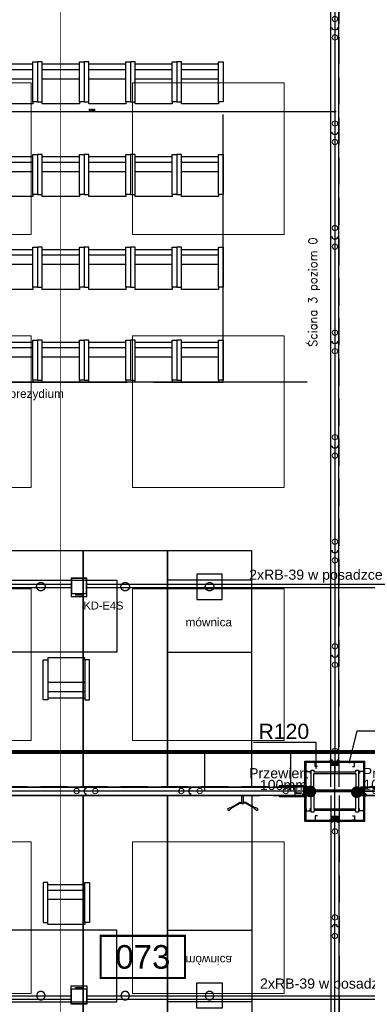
# Model space of a CAD drawing. Header units: centimetres. Extents: x -228435 to 111511, y -89367 to 428125.
# Tile 58 of 219: x -38278 to -34156, y 38472 to 50149. Entities that reach past the tile are written whole.
import ezdxf
from ezdxf.enums import TextEntityAlignment as Align
from ezdxf.xclip import XClip

# ---------------------------------------------------------------- set-up
doc = ezdxf.new("R2010")
doc.units = ezdxf.units.CM
doc.header["$LTSCALE"] = 50
doc.header["$XCLIPFRAME"] = 0
doc.header["$PDMODE"] = 35
doc.header["$PDSIZE"] = 0.1
for name, pattern in [('0_II 10 sal$0$HIDDEN', [9.525, 6.35, -3.175]), ('0_II 10 sal$0$HIDDENX2', [19.05, 12.7, -6.35]), ('DASHDOT', [25.4, 12.7, -6.35, 0, -6.35]), ('DASHDOT2', [12.7, 6.35, -3.175, 0, -3.175]), ('DIN_STRICHPUNKT', [10.7, 5, -2.5, 0.7, -2.5]), ('HIDDEN2', [4.7625, 3.175, -1.5875]), ('HIDDENX2', [19.05, 12.7, -6.35]), ('Kondygnacja +0$0$DASHDOT2', [12.7, 6.35, -3.175, 0, -3.175])]:
    doc.linetypes.add(name, pattern=pattern)
doc.layers.get('0').update_dxf_attribs({"color": 8})
doc.layers.get('DEFPOINTS').update_dxf_attribs({"color": 8})
for name, color, linetype in [('0_II 10 sal$0$ARCH_INFO_AREA_ETYKIETY_200', 8, 'Continuous'), ('0_II 10 sal$0$ARCH_SIEDZENIA', 8, 'Continuous'), ('0_II 10 sal$0$ARCH_WYPOSAŻENIE_INNE', 8, 'Continuous'), ('0_II 10 sal$0$ARCH_ŚCIANY_PRZESUWNE', 8, 'Continuous'), ('3', 8, 'Continuous'), ('ACHSEN', 8, 'DIN_STRICHPUNKT'), ('ARCH_GK', 8, 'Continuous'), ('ARCH_INFO_KŁADY ŚCIAN', 8, 'HIDDEN2'), ('ARCH_INFO_ODPORNOŚĆ OGNIOWA', 8, 'Continuous'), ('ARCH_INFO_OPISY', 8, 'Continuous'), ('ARCH_INFO_OSIE_IST', 8, 'DASHDOT2'), ('ARCH_SZYNY', 8, 'Continuous'), ('HUFCOR', 8, 'Continuous'), ('Hufcor szyny', 8, 'Kondygnacja +0$0$DASHDOT2'), ('Kondygnacja +0$0$ARCH_GK', 8, 'Continuous'), ('Kondygnacja +0$0$ARCH_INFO_ODPORNOŚĆ OGNIOWA', 8, 'Continuous'), ('Kondygnacja +0$0$ARCH_PROFILE', 8, 'Continuous'), ('Kondygnacja +0$0$ARCH_STAL_IST', 8, 'Continuous'), ('Kondygnacja +0$0$ARCH_ŚCIANY_PRZESUWNE', 8, 'Continuous'), ('KÖRPERKANTE', 8, 'Continuous'), ('Osie rzutów$0$ARCH_INFO_OSIE_OPISY_IST', 8, 'Continuous'), ('PANELE', 8, 'Continuous'), ('RYSUNKOWE_XREF', 8, 'Continuous'), ('SCHRAFFUR', 8, 'Continuous'), ('tabela', 8, 'Continuous'), ('VOLL', 8, 'Continuous')]:
    doc.layers.add(name, color=color, linetype=linetype)
for name, color, linetype, lineweight in [('2', 8, 'Continuous', 0), ('_SP KORYTA', 8, 'Continuous', 25), ('ARCH_LINIE PRZEKROJOWE', 8, 'Continuous', 25), ('ARCH_SUFITY_PODWIESZANE', 8, 'HIDDENX2', 9), ('SYSTEMY AV', 8, 'Continuous', 13), ('Wymiary', 8, 'Continuous', 15)]:
    doc.layers.add(name, color=color, linetype=linetype, lineweight=lineweight)
doc.layers.get('HUFCOR').off()
doc.styles.add('0_II 10 sal$0$Arial', font='ARIAL.TTF')
doc.styles.add('Arial', font='ARIAL.TTF')
doc.styles.add('Kondygnacja +0$0$Arial', font='ARIAL.TTF')
doc.styles.add('Kondygnacja +0$0$Standard', font='txt')
doc.styles.add('Romans', font='Romans.shx')
doc.linetypes.add('SZYNA_LINE', pattern='A,12.7,-7.75,["SZYNA",Standard,S=2.54,R=0,X=-5.95,Y=-1.27],-7.75', length=28.2)
doc.dimstyles.new('ISO-25', dxfattribs={"dimtxt": 2.5, "dimasz": 2.5, "dimexe": 1.25, "dimexo": 0.625, "dimtad": 1, "dimtxsty": 'Standard', "dimcen": 2.5, "dimadec": 0, "dimazin": 0, "dimtfac": 1, "dimtmove": 0, "dimatfit": 3, "dimfxl": 0, "dimarcsym": 0})
doc.dimstyles.new('Kondygnacja +0$0$ISO-25', dxfattribs={"dimtxt": 2.5, "dimasz": 2.5, "dimexe": 1.25, "dimexo": 0.625, "dimtad": 1, "dimtxsty": 'Kondygnacja +0$0$Standard', "dimcen": 2.5, "dimadec": 0, "dimazin": 0, "dimtfac": 1, "dimtmove": 0, "dimatfit": 3, "dimfxl": 0, "dimarcsym": 0})
doc.dimstyles.new('Wymiary 1-200', dxfattribs={"dimtxt": 22, "dimasz": 20, "dimexe": 10, "dimexo": 0, "dimgap": 8, "dimtad": 1, "dimrnd": 0.5, "dimzin": 12, "dimdsep": 46, "dimtxsty": 'Romans', "dimblk": 'OBLIQUE', "dimcen": 0.5, "dimdle": 15, "dimclrt": 55, "dimazin": 0, "dimtfac": 1, "dimtmove": 1, "dimatfit": 3, "dimfxl": 0, "dimtolj": 1, "dimtzin": 0, "dimarcsym": 0})

# ---------------------------------------------------------------- blocks, each defined once
blk = doc.blocks.new('Linie przekrojowe')
at = {"layer": 'ARCH_LINIE PRZEKROJOWE', "linetype": 'DASHDOT', "ltscale": 5, "const_width": 3, "flags": 128}
blk.add_lwpolyline([(4872.3, 8645.5), (13243.8, 8645.5)], dxfattribs=at)
blk = doc.blocks.new('SU Lampy kwadratowe +0')
at = {"layer": 'ARCH_SUFITY_PODWIESZANE', "ltscale": 2.5}
for points in [[(8120, 9440), (8300, 9440), (8300, 9260), (8120, 9260)], [(8420, 9440), (8600, 9440), (8600, 9260), (8420, 9260)], [(8120, 9140), (8300, 9140), (8300, 8960), (8120, 8960)], [(8420, 9140), (8600, 9140), (8600, 8960), (8420, 8960)], [(8120, 8840), (8300, 8840), (8300, 8660), (8120, 8660)], [(8420, 8840), (8600, 8840), (8600, 8660), (8420, 8660)], [(8120, 8540), (8300, 8540), (8300, 8360), (8120, 8360)], [(8420, 8540), (8600, 8540), (8600, 8360), (8420, 8360)]]:
    blk.add_lwpolyline(points, close=True, dxfattribs=at)
blk = doc.blocks.new('Linie kładów 0')
at = {"layer": 'ARCH_INFO_KŁADY ŚCIAN', "ltscale": 10, "const_width": 1}
blk.add_lwpolyline([(8334.5, 5618.7), (8334.5, 11674.1)], dxfattribs=at)
blk = doc.blocks.new('Kondygnacja +0$0$_Dot')
at = {"color": 0, "linetype": 'ByBlock', "lineweight": -2}
blk.add_line((-0.5, 0), (-1, 0), dxfattribs=at)
at = {"color": 0, "linetype": 'ByBlock', "const_width": 0.5}
blk.add_lwpolyline([(-0.25, 0, 1), (0.25, 0, 1)], format="xyb", close=True, dxfattribs=at)
blk = doc.blocks.new('A$C50B549AF')
at = {"layer": 'ARCH_SZYNY', "linetype": 'SZYNA_LINE', "ltscale": 2.5}
for p, q in [((2411.5, 4764.9, 630), (2411.5, 3623.4, 630)), ((3356.5, 3648.1, 630), (1057.3, 3648.1, 630)), ((2257.3, 3600.4, 1260), (2257.3, 3648.1, 630)), ((2359.3, 3600.4, 1260), (2359.3, 3648.1, 630)), ((2376, 3600.4, 630), (1239.5, 3600.4, 630)), ((2439.5, 3600.4, 630), (3576, 3600.4, 630)), ((2411.5, 2435.9, 630), (2411.5, 3577.4, 630))]:
    blk.add_line(p, q, dxfattribs=at)
blk = doc.blocks.new('*U520')
at = {"layer": 'PANELE'}
for points in [[(0, 0), (0, -21), (-14, -21)], [(0, 0), (1240, 0)], [(1240, 0), (1240, -21), (1226, -21)], [(-14, -76), (0, -76), (0, -97)], [(0, -97), (1240, -97)], [(1226, -76), (1240, -76), (1240, -97)]]:
    blk.add_lwpolyline(points, dxfattribs=at)
for centre in [(24, -48), (1264, -48)]:
    blk.add_arc(centre, 46.5, 143.7563, 216.2437, dxfattribs=at)
at = {"layer": 'Wymiary'}
for centre in [(110, -48), (1130, -48)]:
    blk.add_circle(centre, 32, dxfattribs=at)
blk = doc.blocks.new('-1 dzien I$0$Miejsce_siedzące_2d')
at = {"color": 0, "linetype": 'ByBlock', "lineweight": -2}
for p, q in [((-26.4, 27.1), (26.4, 27.1)), ((-26.4, 12.5), (26.4, 12.5))]:
    blk.add_line(p, q, dxfattribs=at)
for points in [[(-26.4, 62.7), (-26.4, 0), (-33, 0), (-33, 62.7), (-26.4, 62.7), (-26.4, 66), (26.4, 66), (26.4, 62.7), (26.4, 0), (33, 0), (33, 62.7), (26.4, 62.7)], [(26.4, 3.3), (-26.4, 3.3)]]:
    blk.add_lwpolyline(points, dxfattribs=at)
blk = doc.blocks.new('prezydium2')
at = {"color": 251, "linetype": '0_II 10 sal$0$HIDDENX2', "ltscale": 10}
blk.add_line((765.9, 480), (-54.4, 480), dxfattribs=at)
at = {"color": 251, "linetype": '0_II 10 sal$0$HIDDENX2'}
for points in [[(0, 0), (100, 0), (100, 280), (0, 280)], [(100, 0), (200, 0), (200, 280), (100, 280)], [(200, 0), (300, 0), (300, 280), (200, 280)], [(300, 0), (400, 0), (400, 280), (300, 280)], [(400, 0), (500, 0), (500, 280), (400, 280)], [(500, 0), (600, 0), (600, 280), (500, 280)], [(600, 0), (700, 0), (700, 280), (600, 280)], [(335, 222.3), (365, 222.3), (365, 252.3), (335, 252.3)], [(635, 222.3), (665, 222.3), (665, 252.3), (635, 252.3)], [(60, 160), (300, 160), (300, 245), (60, 245)], [(540, 160), (300, 160), (300, 245), (540, 245)], [(600, 160), (700, 160), (700, 245), (600, 245)]]:
    blk.add_lwpolyline(points, close=True, dxfattribs=at)
for centre in [(50, 237.5), (150, 237.5), (250, 237.5), (350, 237.5), (450, 237.5), (550, 237.5), (650, 237.5)]:
    blk.add_circle(centre, 5, dxfattribs=at)
at = {"color": 251, "linetype": '0_II 10 sal$0$HIDDENX2', "xscale": -0.8328285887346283, "yscale": 0.7571168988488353}
for p in [(120.1, 103.2), (240.1, 103.2), (360.1, 103.2), (480.1, 103.2)]:
    blk.add_blockref('-1 dzien I$0$Miejsce_siedzące_2d', p, dxfattribs=at)
at = {"color": 251, "linetype": '0_II 10 sal$0$HIDDENX2', "char_height": 10, "attachment_point": 1}
for s, insert, width in [('{\\fArial|b0|i0|c238|p34;pierwszy rząd kszeseł widowni w odległości 2m od prezydium}', (96.9, 471.4), 438.57), ('{\\fArial|b0|i0|c238|p34;stół prezydialny}', (148.5, 200.4), 195.978), ('{\\fArial|b0|i0|c238|p34;mównica}', (621.6, 200.4), 195.978)]:
    blk.add_mtext(s, dxfattribs=dict(at, insert=insert, width=width))
blk = doc.blocks.new('0_II 10 sal$0$etykieta_numer')
at = {"color": 0, "linetype": 'ByBlock', "const_width": 2.44}
blk.add_lwpolyline([(-50, -50), (-50, 0), (50, 0), (50, -50)], close=True, dxfattribs=at)
at = {"color": 0, "linetype": 'ByBlock', "style": '0_II 10 sal$0$Arial'}
blk.add_attdef('AECAREA:NUMBER', text='', height=28, dxfattribs=at).set_placement((0, -25), align=Align.MIDDLE)
blk = doc.blocks.new('puszka e4s-538')
for points in [[(0, 29.1), (24.7, 29.1), (24.7, 0), (0, 0)], [(0.6, 28.4), (24.1, 28.4), (24.1, 4.7), (0.6, 4.7)], [(7.5, 3.2), (18, 3.2), (18, 2.7), (7.5, 2.7)]]:
    blk.add_lwpolyline(points, close=True)
blk = doc.blocks.new('puuuchy')
at = {"layer": '_SP KORYTA', "xscale": -0.375, "yscale": 0.375, "zscale": 0.375}
blk.add_blockref('puszka e4s-538', (-2547.09, 1915.46), dxfattribs=at)
at = {"layer": '_SP KORYTA', "xscale": 0.375, "yscale": 0.375, "zscale": 0.375, "rotation": 180}
blk.add_blockref('puszka e4s-538', (-2547.09, 1684.54), dxfattribs=at)
blk = doc.blocks.new('cahbir 0')
at = {"layer": '_SP KORYTA'}
h = blk.add_hatch(color=256, dxfattribs=at)
edge = h.paths.add_edge_path()
edge.add_arc((-4919, 3719.6), 7, 0, 360)
h = blk.add_hatch(color=256, dxfattribs=at)
edge = h.paths.add_edge_path()
edge.add_arc((-4864, 3718.8), 7, 0, 360)
for p, q in [((-5484.2, 3965.5, -630), (-5202.7, 3965.5, -630)), ((-5484.2, 3961.5, -630), (-5202.7, 3961.5, -630)), ((-5184.2, 3965.5, -630), (-4599.5, 3965.5, -630)), ((-5184.2, 3961.5, -630), (-4599.8, 3961.5, -630)), ((-5484.2, 3477.2, -630), (-5202.7, 3477.2, -630)), ((-5484.2, 3473.2, -630), (-5202.7, 3473.2, -630)), ((-5184.2, 3477.2, -630), (-4599.3, 3477.2, -630)), ((-5184.2, 3473.2, -630), (-4599.4, 3473.2, -630))]:
    blk.add_line(p, q, dxfattribs=at)
for name, p, xscale, yscale, zscale in [('puuuchy', (-90, 120, -1290), 2, 2, 2), ('puszka e4s-538', (-5184.2, 3950.9, -630), -0.75, 0.75, 0.75)]:
    blk.add_blockref(name, p, dxfattribs=dict(at, xscale=xscale, yscale=yscale, zscale=zscale))
at = {"layer": '_SP KORYTA', "xscale": 0.75, "yscale": 0.75, "zscale": 0.75, "rotation": 180}
blk.add_blockref('puszka e4s-538', (-5184.2, 3489.1, -630), dxfattribs=at)
at = {"layer": '_SP KORYTA', "style": 'Arial'}
for s, height, p in [('2xRB-39 w posadzce', 12, (-4991.7, 3970.7, -630)), ('KD-E4S', 9.38, (-5188.1, 3935.4, -630)), ('Przewiert', 12, (-4991.8, 3735.3, -472.5)), ('Przewiert', 12, (-4856.9, 3735.6, -630)), ('100mm', 12, (-4979, 3721.3, -472.5)), ('100mm', 12, (-4856.3, 3721.6, -630)), ('2xRB-39 w posadzce', 12, (-4978.8, 3485.8, -630))]:
    blk.add_text(s, height=height, dxfattribs=at).set_placement(p)
blk = doc.blocks.new('0_II 10 sal$0$Miejsce_siedzące_2d')
at = {"color": 0, "linetype": 'ByBlock', "lineweight": -2}
for p, q in [((-26.4, 27.1), (26.4, 27.1)), ((-26.4, 12.5), (26.4, 12.5))]:
    blk.add_line(p, q, dxfattribs=at)
for points in [[(-26.4, 62.7), (-26.4, 0), (-33, 0), (-33, 62.7), (-26.4, 62.7), (-26.4, 66), (26.4, 66), (26.4, 62.7), (26.4, 0), (33, 0), (33, 62.7), (26.4, 62.7)], [(26.4, 3.3), (-26.4, 3.3)]]:
    blk.add_lwpolyline(points, dxfattribs=at)
blk = doc.blocks.new('Osie rzutów')
at = {"layer": 'ARCH_INFO_OSIE_IST', "ltscale": 10}
for p, q in [((8660, 12510), (8660, 4623.3)), ((4436, 9200), (15156.5, 9200)), ((8660, 8570), (8660, 8630)), ((4436, 8600), (15156.5, 8600)), ((8690, 8600), (8630, 8600))]:
    blk.add_line(p, q, dxfattribs=at)
blk = doc.blocks.new('A$C6FDA0163')
at = {"layer": 'RYSUNKOWE_XREF'}
blk.add_blockref('Osie rzutów', (-10460, -9819, -630), dxfattribs=at)
blk = doc.blocks.new('BEDIENHEBEL')
at = {"layer": 'KÖRPERKANTE'}
for p, q in [((-10, -85), (-10, 0)), ((-10, 0), (10, 0)), ((10, -85), (10, 0)), ((-145, -149), (-38, -87)), ((-140, -158), (-33, -96)), ((-31, -85), (-10, -85)), ((-31, -95), (-10, -95)), ((-10, -95), (-10, -100)), ((-10, -100), (10, -100)), ((31, -85), (10, -85)), ((31, -95), (10, -95)), ((10, -95), (10, -100)), ((140, -158), (33, -96)), ((145, -149), (38, -87)), ((-173, -156), (-148, -147)), ((-160, -178), (-140, -161)), ((-139, -159), (-146, -147)), ((139, -159), (146, -147)), ((160, -178), (140, -161)), ((173, -156), (148, -147))]:
    blk.add_line(p, q, dxfattribs=at)
for centre, radius, start, end in [((-31, -100), 15, 90, 120), ((-31, -100), 5, 90, 120), ((-15, -90), 7.25, 316.3972, 43.6028), ((15, -90), 7.25, 136.3972, 223.6028), ((31, -100), 15, 60, 90), ((31, -100), 5, 60, 90), ((-167, -167), 12.5, 120, 300), ((-147, -148), 1, 30, 120), ((-140, -160), 1, 300, 30), ((140, -160), 1, 150, 240), ((147, -148), 1, 60, 150), ((167, -167), 12.5, 240, 60)]:
    blk.add_arc(centre, radius, start, end, dxfattribs=at)
blk = doc.blocks.new('*U522')
at = {"layer": 'PANELE'}
for points in [[(0, 0), (0, -21), (-14, -21)], [(0, 0), (1240, 0)], [(1050, -97), (1050, -112), (1240, -112), (1240, 15), (1050, 15), (1050, 0)], [(-14, -76), (0, -76), (0, -97)], [(0, -97), (1240, -97)]]:
    blk.add_lwpolyline(points, dxfattribs=at)
blk.add_arc((24, -48), 46.5, 143.7563, 216.2437, dxfattribs=at)
at = {"layer": 'Wymiary'}
for centre in [(110, -48), (1130, -48)]:
    blk.add_circle(centre, 32, dxfattribs=at)
at = {"layer": 'PANELE'}
blk.add_blockref('BEDIENHEBEL', (620, -97), dxfattribs=at)
blk = doc.blocks.new('VERT-NEU')
at = {"layer": 'KÖRPERKANTE'}
for p, q in [((-25, 48), (-36, 48)), ((-36, 48), (-36, 46)), ((-34, 46), (-36, 46)), ((-36, 31), (-34, 31)), ((-36, 29), (-36, 31)), ((-21, 29), (-36, 29)), ((-34, 31), (-34, 46)), ((-30, 46), (-30, 33)), ((-25, 46), (-30, 46)), ((-30, 33), (-6, 33)), ((-23, 47), (-23, 47)), ((-13, 21), (-21, 29)), ((-14, 25), (-11, 22)), ((-9, 29), (-13, 29)), ((-11, 21), (-11, 21)), ((-8, 19), (-8, 28)), ((0, 26), (-6, 33)), ((-6, 19), (-6, 26)), ((-5, 26), (-3, 24)), ((-3, 24), (-3, 0)), ((-3, -24), (-3, 0)), ((7, 26), (0, 26)), ((0, 23), (0, 0)), ((0, 23), (5, 23)), ((0, -23), (0, 0)), ((5, 21), (5, 23)), ((8, 21), (5, 21)), ((8, 25), (8, 21)), ((-21, -29), (-36, -29)), ((-36, -29), (-36, -31)), ((-36, -31), (-34, -31)), ((-36, -46), (-36, -48)), ((-34, -46), (-36, -46)), ((-25, -48), (-36, -48)), ((-34, -31), (-34, -46)), ((-30, -33), (-6, -33)), ((-30, -46), (-30, -33)), ((-25, -46), (-30, -46)), ((-23, -47), (-23, -47)), ((-13, -21), (-21, -29)), ((-14, -25), (-11, -22)), ((-9, -29), (-13, -29)), ((-8, -19), (-8, -28)), ((-6, -19), (-6, -26)), ((-6, -33), (0, -26)), ((-5, -26), (-3, -24)), ((0, -23), (5, -23)), ((7, -26), (0, -26)), ((8, -21), (5, -21)), ((5, -21), (5, -23)), ((8, -25), (8, -21))]:
    blk.add_line(p, q, dxfattribs=at)
at = {"layer": 'KÖRPERKANTE', "linetype": 'ByBlock'}
for p, q in [((2, -23), (3, -23)), ((2, -26), (3, -26))]:
    blk.add_line(p, q, dxfattribs=at)
at = {"layer": 'KÖRPERKANTE'}
for centre, radius, start, end in [((-25, 47), 1.2, 360, 90), ((-25, 47), 1.2, 270, 360), ((-13, 27), 2, 90, 225), ((-12, 22), 1.12, 225, 315), ((-12, 22), 1.12, 315, 45), ((-9, 28), 0.5, 360, 90), ((-7, 19), 1, 180, 360), ((-6, 26), 0.5, 45, 180), ((7, 25), 0.762, 0, 90), ((-25, -47), 1.2, 0, 90), ((-25, -47), 1.2, 270, 0), ((-13, -27), 2, 135, 270), ((-12, -22), 1.12, 45, 135), ((-12, -22), 1.12, 315, 45), ((-9, -28), 0.5, 270, 0), ((-7, -19), 1, 0, 180), ((-6, -26), 0.5, 180, 315), ((7, -25), 0.762, 270, 0)]:
    blk.add_arc(centre, radius, start, end, dxfattribs=at)
blk = doc.blocks.new('hufcor detal 1')
at = {"layer": 'VOLL'}
h = blk.add_hatch(color=256, dxfattribs=at)
h.paths.add_polyline_path([(-5.8, -6.1), (-5.8, -3.2, 0.427595), (-6.4, -2.6, 0.427595), (-7, -3.2), (-7, -6.4), (-5.5, -10.4, -0.519458), (-5.6, -10.6), (-6.5, -10.6, 0.414214), (-7, -11.1), (-7, -16.5), (-5.9, -16.5), (-5.9, -11.5), (-4.7, -11.5), (-4.7, -12.6), (-4.1, -12.6), (-4.1, -10.9)])
h.paths.add_polyline_path([(-5.9, -16.5), (-7, -16.5), (-7, -21.9, 0.414214), (-6.5, -22.4), (-5.6, -22.4, -0.519458), (-5.5, -22.6), (-7, -26.6), (-7, -29.8, 0.427595), (-6.4, -30.4, 0.427595), (-5.8, -29.8), (-5.8, -26.9), (-4.1, -22.1), (-4.1, -20.4), (-4.7, -20.4), (-4.7, -21.5), (-5.9, -21.5)])
at = {"layer": 'ACHSEN', "ltscale": 5}
blk.add_line((261.6, -16.5), (-60.4, -16.5), dxfattribs=at)
at = {"layer": 'ARCH_GK', "linetype": 'Continuous', "lineweight": -3}
blk.add_line((0, 0), (-6.2, 0), dxfattribs=at)
for points in [[(-10, 0), (0, 0)], [(-6.2, 17.9), (-3.7, 17.9), (-3.3, 19.6), (-3.1, 17.9)], [(-6.2, 0), (-6.2, 17.9)], [(0, 17.9), (-2.5, 17.9), (-2.8, 16.1), (-3.1, 17.9)], [(0, 0), (0, 17.9)], [(-6.2, -33), (-6.2, -50.9)], [(-6.2, -50.9), (-3.7, -50.9), (-3.3, -52.6), (-3.1, -50.9)], [(0, -50.9), (-2.5, -50.9), (-2.8, -49.1), (-3.1, -50.9)], [(0, -33), (0, -50.9)]]:
    blk.add_lwpolyline(points, dxfattribs=at)
at = {"layer": 'KÖRPERKANTE'}
for p, q in [((-7, -3.2), (-7, -6.4)), ((-5.5, -10.4), (-7, -6.4)), ((-7, -11.1), (-7, -21.9)), ((-7, -26.6), (-5.5, -22.6)), ((-7, -29.8), (-7, -26.6)), ((-6.5, -10.6), (-5.6, -10.6)), ((-6.5, -22.4), (-5.6, -22.4)), ((-6.4, -2.6), (-6.4, -2.6)), ((-6.4, -30.4), (-6.4, -30.4)), ((-5.9, -11.5), (-5.9, -21.5)), ((-4.7, -11.5), (-5.9, -11.5)), ((-5.9, -21.5), (-4.7, -21.5)), ((-5.8, -3.2), (-5.8, -6.1)), ((-5.8, -6.1), (-4.1, -10.9)), ((-4.1, -22.1), (-5.8, -26.9)), ((-5.8, -29.8), (-5.8, -26.9)), ((-4.7, -12.6), (-4.7, -11.5)), ((-4.1, -12.6), (-4.7, -12.6)), ((-4.1, -20.4), (-4.7, -20.4)), ((-4.7, -21.5), (-4.7, -20.4)), ((-4.1, -12.6), (-4.1, -10.9)), ((-4.1, -22.1), (-4.1, -20.4))]:
    blk.add_line(p, q, dxfattribs=at)
for centre, radius, start, end in [((-6.4, -3.2), 0.55, 90, 180), ((-6.5, -11.1), 0.55, 90, 180), ((-6.5, -21.9), 0.55, 180, 270), ((-6.4, -29.8), 0.55, 180, 270), ((-6.4, -3.2), 0.55, 0, 90), ((-6.4, -29.8), 0.55, 270, 0), ((-5.6, -10.5), 0.1, 270, 19.8), ((-5.6, -22.5), 0.1, 340.2, 90)]:
    blk.add_arc(centre, radius, start, end, dxfattribs=at)
at = {"layer": 'VOLL'}
for p, q in [((3.9, 6.5), (3.9, 0.5)), ((3.9, -39.5), (3.9, -33.5))]:
    blk.add_line(p, q, dxfattribs=at)
at = {"layer": 'VOLL', "xscale": -0.5, "yscale": 0.5000000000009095, "zscale": 0.5000000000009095}
blk.add_blockref('VERT-NEU', (-11.2, -16.5), dxfattribs=at)
blk = doc.blocks.new('CLOSURE')
at = {"color": 7, "linetype": 'Continuous'}
for p, q in [((-2, 0), (-9, 0)), ((-2, 0), (-2, -1)), ((-10, -1), (-10, -2)), ((-10, -34), (-10, -40)), ((-9, -3), (-8, -3)), ((-8, -33), (-9, -33)), ((-9, -41), (-3, -41)), ((-8, -7), (-8, -7)), ((-8, -30), (-8, -30)), ((-8, -39), (-8, -36)), ((-8, -36), (177, -36)), ((-3, -39), (-8, -39)), ((-2, -1), (-2, -2)), ((-2, -12), (-2, -17)), ((-2, -17), (-1, -18)), ((-1, -18), (-2, -19)), ((-2, -19), (-2, -24)), ((-2, -40), (-2, -40)), ((-1, -3), (0, -3)), ((0, -29), (0, -3)), ((0, -34), (0, -32)), ((150, -34), (0, -34)), ((5, -30), (1, -30)), ((1, -31), (5, -31)), ((6, -31), (6, -31)), ((146, -30), (146, -31)), ((153, -30), (147, -30)), ((147, -31), (151, -31)), ((153, -31), (153, -30)), ((156, -30), (156, -31)), ((163, -34), (159, -34)), ((166, -31), (166, -30)), ((168, -30), (168, -31)), ((179, -34), (172, -34)), ((172, -40), (172, -40)), ((177, -39), (173, -39)), ((173, -41), (179, -41)), ((177, -36), (177, -39)), ((180, -40), (180, -35))]:
    blk.add_line(p, q, dxfattribs=at)
for centre, radius, start, end in [((-9, -1), 1.2, 90, 180), ((-9, -2), 1, 180, 270), ((-9, -34), 1, 90, 180), ((-9, -40), 1, 180, 270), ((-8, -8), 1, 90, 217.5752), ((-5, -5), 5.01, 217.5752, 275.7303), ((-5, -31), 5.01, 84.2699, 140.5242), ((-8, -29), 1, 140.5242, 270), ((-8, -2), 1, 270, 314.9442), ((-8, -8), 1, 40.708, 90), ((-8, -29), 1, 270, 317.1564), ((-8, -34), 1, 42.8436, 90), ((-5, -5), 2.75, 220.708, 134.9442), ((-5, -31), 2.75, 222.8436, 137.1564), ((-4, -12), 2, 0, 95.7303), ((-4, -24), 2, 264.2699, 0), ((-3, -40), 1, 0, 90), ((-3, -40), 1, 270, 0), ((-1, -2), 1, 180, 270), ((1, -29), 1, 180, 270), ((1, -32), 1, 90, 180), ((5, -31), 0.5, 0, 90), ((5, -31), 0.5, 270, 0), ((147, -30), 0.5, 90, 180), ((147, -31), 0.5, 180, 270), ((150, -33), 1, 270, 3.2641), ((151, -32), 0.5, 341.3143, 90), ((155, -33), 3.4, 161.3143, 183.2641), ((153, -30), 0.5, 0, 90), ((152, -31), 1, 323.1301, 0), ((155, -33), 1.75, 143.1301, 36.8699), ((156, -30), 0.5, 54.1117, 180), ((157, -31), 1, 180, 216.8699), ((155, -33), 3.4, 356.7359, 54.1117), ((159, -33), 1, 176.7359, 270), ((163, -33), 1, 270, 3.2641), ((167, -33), 3.4, 125.8883, 183.2641), ((165, -30), 0.5, 0, 125.8883), ((167, -33), 1.75, 143.1301, 36.8699), ((165, -31), 1, 323.1301, 0), ((169, -30), 0.5, 54.1117, 180), ((169, -31), 1, 180, 216.8699), ((167, -33), 3.4, 356.7359, 54.1117), ((172, -33), 1, 176.7359, 270), ((173, -40), 1, 90, 180), ((173, -40), 1, 180, 270), ((179, -35), 1, 0, 90), ((179, -40), 1, 270, 0)]:
    blk.add_arc(centre, radius, start, end, dxfattribs=at)
blk = doc.blocks.new('hufcor detal 2')
at = {"layer": 'SCHRAFFUR'}
h = blk.add_hatch(dxfattribs=at)
h.set_pattern_fill('ANSI34', color=256, scale=10, style=0)
h.set_pattern_definition([(45, (-9731.639, 331.908), (-5.303301, 5.303301), []), (45, (-9729.871, 331.908), (-5.303301, 5.303301), []), (45, (-9728.1034, 331.908), (-5.303301, 5.303301), []), (45, (-9726.3356, 331.908), (-5.303301, 5.303301), [])])
h.paths.add_polyline_path([(-4.1, 11.6), (-8.1, 11.6), (-8.1, 0.6), (-4.1, 0.6)])
h.paths.add_polyline_path([(-4.1, 0.6), (-8.1, 0.6), (-8.1, -10.4), (-4.1, -10.4)])
at = {"layer": 'VOLL'}
for points in [[(-5.3, 30), (-97.9, 30), (-97.9, 31.2), (-5.3, 31.2)], [(-5.3, -29.9), (-5.3, -28.7), (-97.9, -28.7), (-97.9, -29.9)]]:
    blk.add_hatch(color=256, dxfattribs=at).paths.add_polyline_path(points)
at = {"layer": '2'}
for p, q in [((-96.6, 25.3), (-96.6, 25.2)), ((-93.3, 27.5), (-93.5, 26.6)), ((-92.7, 27.4), (-93, 26.3)), ((-86.8, 27.4), (-86.5, 26.3)), ((-86.2, 27.5), (-86, 26.6)), ((-82.9, 25.3), (-82.9, 25.2))]:
    blk.add_line(p, q, dxfattribs=at)
for centre, radius, start, end in [((-96.5, 25.2), 0.15, 81.6479, 164.0608), ((-96.5, 25.2), 0.15, 164.0608, 254.4521), ((-95.7, 27.8), 2.49, 252.0018, 332.2702), ((-95.4, 27.5), 2.67, 245.6965, 334.3626), ((-92.9, 28.1), 0.8, 285.0434, 236.2841), ((-86.6, 28.1), 0.8, 303.7159, 254.9566), ((-84.1, 27.5), 2.67, 205.6374, 294.3035), ((-83.8, 27.8), 2.49, 207.7298, 287.9982), ((-83, 25.2), 0.15, 15.9392, 98.3521), ((-83, 25.2), 0.15, 285.5479, 15.9392)]:
    blk.add_arc(centre, radius, start, end, dxfattribs=at)
at = {"layer": '3'}
for centre, radius, start, end in [((-11.1, -0.1), 11.1, 308.9452, 51.0548), ((-11, -0.1), 10.6, 310.6017, 49.3983)]:
    blk.add_arc(centre, radius, start, end, dxfattribs=at)
at = {"layer": 'ACHSEN', "ltscale": 5}
blk.add_line((53.1, 0.6), (-268.8, 0.6), dxfattribs=at)
at = {"layer": 'ARCH_GK', "linetype": 'Continuous', "lineweight": -3}
for p, q in [((0.3, 17.1), (0.3, 35)), ((0.3, 35), (0.3, -33.7))]:
    blk.add_line(p, q, dxfattribs=at)
for points in [[(0.3, 35), (2.7, 35), (3, 36.7), (3.3, 35)], [(6.4, 35), (3.9, 35), (3.5, 33.3), (3.3, 35)], [(6.3, 17.1), (6.3, 35)], [(6.3, 35), (6.3, -33.7)], [(0.3, -33.7), (2.7, -33.7), (3, -35.5), (3.3, -33.7)], [(6.4, -33.7), (3.9, -33.7), (3.5, -32), (3.3, -33.7)]]:
    blk.add_lwpolyline(points, dxfattribs=at)
at = {"layer": 'VOLL'}
for p, q in [((-96.8, 31.2), (-6.5, 31.2)), ((-8.1, 11.6), (-8.1, -10.4)), ((-8.1, 11.6), (-4.1, 11.6)), ((-4.1, 11.6), (-4.1, -10.4)), ((-48.1, -6.8), (-53, -10.2)), ((-48.1, -13.6), (-53, -10.2)), ((-48.1, -9.2), (-48.1, -6.8)), ((-48.1, -9.2), (-23.8, -9.2)), ((-48.1, -11.2), (-23.8, -11.2)), ((-48.1, -11.2), (-48.1, -13.6)), ((-23.8, -6.8), (-18.8, -10.2)), ((-23.8, -9.2), (-23.8, -6.8)), ((-23.8, -13.6), (-18.8, -10.2)), ((-23.8, -11.2), (-23.8, -13.6)), ((-8.1, -10.4), (-4.1, -10.4))]:
    blk.add_line(p, q, dxfattribs=at)
for points in [[(-3, 27.1), (-5.7, 27.1, -7.740139), (-5.7, 27.7), (-3, 27.7, -0.445604), (-3, 14), (-5.7, 14, -7.740139), (-5.7, 14.6), (-3, 14.6, 0.483874)], [(-3, -25.9), (-5.7, -25.9, 7.740139), (-5.7, -26.4), (-3, -26.4, 0.445604), (-3, -12.7), (-5.7, -12.7, 7.740139), (-5.7, -13.3), (-3, -13.3, -0.406168)]]:
    blk.add_lwpolyline(points, format="xyb", close=True, dxfattribs=at)
blk.add_lwpolyline([(-97.9, -28.7), (-5.3, -28.7), (-5.3, -29.9), (-97.9, -29.9)], close=True, dxfattribs=at)
at = {"layer": 'VOLL', "xscale": 0.5, "yscale": 0.5000000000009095, "zscale": 0.5000000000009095, "rotation": 180}
blk.add_blockref('CLOSURE', (-9.3, 11.7), dxfattribs=at)
at = {"layer": 'VOLL', "xscale": -0.5, "yscale": 0.5000000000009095, "zscale": 0.5000000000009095}
blk.add_blockref('CLOSURE', (-9.3, -10.4), dxfattribs=at)
blk = doc.blocks.new('_Oblique')
at = {"color": 0, "linetype": 'ByBlock', "lineweight": -2}
blk.add_line((-0.5, -0.5), (0.5, 0.5), dxfattribs=at)
blk = doc.blocks.new('*D1193')
at = {"layer": 'DEFPOINTS', "color": 0, "lineweight": 40}
for p in [(-34540, 49059), (-40300, 48790, 6300), (-34540, 48790, 6300)]:
    blk.add_point(p, dxfattribs=at)
at = {"layer": 'SYSTEMY AV', "color": 0, "lineweight": -2}
for p, q in [((-40315, 49059), (-34525, 49059)), ((-40300, 49068), (-40300, 49069)), ((-34540, 49068), (-34540, 49069))]:
    blk.add_line(p, q, dxfattribs=at)
at = {"layer": 'SYSTEMY AV', "color": 0, "lineweight": -2, "xscale": 20, "yscale": 20, "zscale": 20, "rotation": 180}
blk.add_blockref('_Oblique', (-40300, 49059), dxfattribs=at)
at = {"layer": 'SYSTEMY AV', "color": 0, "lineweight": -2, "xscale": 20, "yscale": 20, "zscale": 20}
blk.add_blockref('_Oblique', (-34540, 49059), dxfattribs=at)
at = {"layer": 'SYSTEMY AV', "color": 55, "lineweight": 40, "insert": (-37420, 49078), "char_height": 22, "attachment_point": 5, "style": 'Romans'}
blk.add_mtext('\\A1;5760', dxfattribs=at)

msp = doc.modelspace()

# ---------------------------------------------------------------- linework, layer by layer
at = {"layer": '0_II 10 sal$0$ARCH_WYPOSAŻENIE_INNE', "linetype": '0_II 10 sal$0$HIDDEN', "ltscale": 10, "elevation": 630}
msp.add_lwpolyline([(-54189.42543, 63674.42543), (-54189.42543, 45850), (-48370, 45850), (-48370, 45850), (-44940, 45850), (-44940, 45850), (-36690, 45850), (-36690, 45850), (-35865, 45850), (-35865.57457, 51369.42543), (-36170.57457, 51369.42543), (-36170.57457, 54630.57457), (-35865.57457, 54630.57457), (-35865.57457, 63369.42543), (-36170.57457, 63369.42543), (-36170.57457, 63674.42543), (-44909.42543, 63674.42543), (-44909.42543, 63369.42543), (-48170.57457, 63369.42543), (-48170.57457, 63674.42543)], close=True, dxfattribs=at)
at = {"layer": '0_II 10 sal$0$ARCH_ŚCIANY_PRZESUWNE', "linetype": '0_II 10 sal$0$HIDDEN', "lineweight": -3}
for p, q in [((-34855, 41050, 630), (-46225, 41050, 630)), ((-46225, 41050, 630), (-34855, 41050, 630)), ((-34855, 40950, 630), (-34855, 41050, 630)), ((-34855, 41050, 630), (-34855, 40950, 630)), ((-34225, 41050, 630), (-34225, 40950, 630)), ((-22855, 41050, 630), (-34225, 41050, 630)), ((-34225, 40950, 630), (-34225, 41050, 630)), ((-34225, 41050, 630), (-22855, 41050, 630)), ((-46225, 40950, 630), (-34855, 40950, 630)), ((-34855, 40950, 630), (-46225, 40950, 630)), ((-34225, 40950, 630), (-22855, 40950, 630)), ((-22855, 40950, 630), (-34225, 40950, 630))]:
    msp.add_line(p, q, dxfattribs=at)
at = {"layer": '0_II 10 sal$0$ARCH_ŚCIANY_PRZESUWNE', "linetype": '0_II 10 sal$0$HIDDEN', "lineweight": -3, "elevation": 630}
for points in [[(-34590, 41050), (-34590, 64951.81993)], [(-34490, 41050), (-34490, 64951.81993)], [(-34590, 40950), (-34590, 17048.18007)], [(-34490, 40950), (-34490, 17048.18007)]]:
    msp.add_lwpolyline(points, dxfattribs=at)
at = {"layer": 'ARCH_SZYNY', "linetype": 'SZYNA_LINE', "ltscale": 2.5, "const_width": 10, "elevation": 6930}
for points in [[(-36082.31737, 41000), (-36082.31737, 41477.5)], [(-35062.31737, 41000), (-35062.31737, 41477.5)]]:
    msp.add_lwpolyline(points, dxfattribs=at)
at = {"layer": 'Kondygnacja +0$0$ARCH_GK', "elevation": 630}
for points in [[(-34895, 41050), (-34895, 41355)], [(-34895, 41355), (-34185, 41355)], [(-34895, 41342.5), (-34197.5, 41342.5)], [(-34882.5, 41050), (-34882.5, 41342.5)], [(-34197.5, 41032.9993), (-34197.5, 41355)], [(-34185, 41032.9993), (-34185, 41355)], [(-34895, 40645), (-34895, 40950)], [(-34882.5, 40645), (-34882.5, 40950)], [(-34197.5, 40657.5), (-34197.5, 40967.0007)], [(-34185, 40645), (-34185, 40967.0007)], [(-34895, 40645), (-34185, 40645)], [(-34882.5, 40657.5), (-34185, 40657.5)]]:
    msp.add_lwpolyline(points, dxfattribs=at)
at = {"layer": 'Kondygnacja +0$0$ARCH_PROFILE', "elevation": 630}
for points in [[(-34747.5, 41292.5), (-34772.5, 41292.5), (-34772.5, 41342.5), (-34747.5, 41342.5)], [(-34332.5, 41292.5), (-34307.5, 41292.5), (-34307.5, 41342.5), (-34332.5, 41342.5)], [(-34882.5, 41207.5), (-34882.5, 41232.5), (-34832.5, 41232.5), (-34832.5, 41207.5)], [(-34197.5, 41207.5), (-34197.5, 41232.5), (-34247.5, 41232.5), (-34247.5, 41207.5)], [(-34882.5, 40792.5), (-34882.5, 40767.5), (-34832.5, 40767.5), (-34832.5, 40792.5)], [(-34197.5, 40792.5), (-34197.5, 40767.5), (-34247.5, 40767.5), (-34247.5, 40792.5)], [(-34747.5, 40707.5), (-34772.5, 40707.5), (-34772.5, 40657.5), (-34747.5, 40657.5)], [(-34332.5, 40707.5), (-34307.5, 40707.5), (-34307.5, 40657.5), (-34332.5, 40657.5)]]:
    msp.add_lwpolyline(points, dxfattribs=at)
at = {"layer": 'Kondygnacja +0$0$ARCH_STAL_IST', "elevation": 630}
for points in [[(-34820, 40750), (-34820, 41250), (-34790, 41250), (-34790, 41230), (-34290, 41230), (-34290, 41250), (-34260, 41250), (-34260, 40750), (-34290, 40750), (-34290, 40770), (-34790, 40770), (-34790, 40750)], [(-34290, 41010), (-34790, 41010), (-34790, 41210), (-34290, 41210)], [(-34790, 40790), (-34290, 40790), (-34290, 40990), (-34790, 40990)]]:
    msp.add_lwpolyline(points, close=True, dxfattribs=at)
at = {"layer": 'Kondygnacja +0$0$ARCH_ŚCIANY_PRZESUWNE', "elevation": 630}
for points in [[(-34494.5007, 41355), (-34494.5007, 41302.5), (-34585.4993, 41302.5), (-34585.4993, 41355)], [(-34507.0007, 41355), (-34507.0007, 41315), (-34572.9993, 41315), (-34572.9993, 41355)], [(-34185, 41045.4993), (-34237.5, 41045.4993), (-34237.5, 40954.5007), (-34185, 40954.5007)], [(-34185, 41032.9993), (-34225, 41032.9993), (-34225, 40967.0007), (-34185, 40967.0007)], [(-34494.5007, 40645), (-34494.5007, 40697.5), (-34585.4993, 40697.5), (-34585.4993, 40645)], [(-34507.0007, 40645), (-34507.0007, 40685), (-34572.9993, 40685), (-34572.9993, 40645)]]:
    msp.add_lwpolyline(points, dxfattribs=at)

# ---------------------------------------------------------------- block references
at = {"xscale": 10, "yscale": 10, "zscale": 10}
for name, p in [('Linie przekrojowe', (-121065, -45000, -5670)), ('cahbir 0', (14360, 3800.00982, 630))]:
    msp.add_blockref(name, p, dxfattribs=at)
ref = msp.add_blockref('A$C6FDA0163', (-16540, 53190.5, 630), dxfattribs=dict(xscale=10, yscale=10, zscale=10))
XClip(ref).set_block_clipping_path([(-400.031931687, -2219.05), (399.968068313, 380.95)])
at = {"lineweight": 70, "xscale": 10, "yscale": 10, "zscale": 10}
msp.add_blockref('prezydium2', (-42526.74353, 41050, 630), dxfattribs=at)
at = {"lineweight": 70, "xscale": -10, "yscale": 10, "zscale": 10, "rotation": 180}
msp.add_blockref('prezydium2', (-42526.74353, 40950, 630), dxfattribs=at)
at = {"layer": '0_II 10 sal$0$ARCH_INFO_AREA_ETYKIETY_200', "linetype": 'Continuous', "lineweight": -3, "xscale": 10, "yscale": 10, "zscale": 10}
msp.add_blockref('0_II 10 sal$0$etykieta_numer', (-36817.25175, 39283.94677, 630), dxfattribs=at).add_auto_attribs({'AECAREA:NUMBER': '073'})
at = {"layer": '0_II 10 sal$0$ARCH_SIEDZENIA', "linetype": 'Continuous', "lineweight": -3, "xscale": 8.328285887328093, "yscale": 7.571168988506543, "zscale": 10, "rotation": 179.9999999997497}
for p in [(-38340, 49650, 330), (-37790, 49650, 330), (-37240, 49650, 330), (-37240, 49650, -5970), (-36690, 49650, -5970), (-36140, 49650, -5970), (-38340, 48550, 330), (-38340, 48550, 330), (-37790, 48550, 330), (-37790, 48550, 330), (-37240, 48550, 330), (-37240, 48550, 330), (-37240, 48550, -5970), (-37240, 48550, -5970), (-36690, 48550, -5970), (-36690, 48550, -5970), (-36140, 48550, -5970), (-36140, 48550, -5970), (-38340, 47450, 330), (-37790, 47450, 330), (-37240, 47450, 330), (-37240, 47450, -5970), (-36690, 47450, -5970), (-36140, 47450, -5970), (-38340, 46350, 330), (-37790, 46350, 330), (-37240, 46350, 330), (-37240, 46350, -5970), (-36690, 46350, -5970), (-36140, 46350, -5970)]:
    msp.add_blockref('0_II 10 sal$0$Miejsce_siedzące_2d', p, dxfattribs=at)
at = {"layer": 'ARCH_INFO_KŁADY ŚCIAN', "xscale": 10, "yscale": 10, "zscale": 10}
msp.add_blockref('Linie kładów 0', (-121140, -45000, 630), dxfattribs=at)
at = {"layer": 'ARCH_SUFITY_PODWIESZANE', "ltscale": 2.5, "xscale": 10, "yscale": 10, "zscale": 10}
msp.add_blockref('SU Lampy kwadratowe +0', (-121140, -45000, -5670), dxfattribs=at)
at = {"layer": 'HUFCOR', "xscale": 10, "yscale": 10, "zscale": 10}
msp.add_blockref('A$C50B549AF', (-58654.9183, 4996.03602, -5670), dxfattribs=at)
at = {"layer": 'Osie rzutów$0$ARCH_INFO_OSIE_OPISY_IST', "xscale": 10, "yscale": 10, "zscale": 10}
msp.add_blockref('Osie rzutów', (-121140, -45000, 630), dxfattribs=at)
at = {"layer": 'PANELE', "xscale": -1, "rotation": 270}
for p in [(-34491.48706, 50047.95637, 630), (-34491.48706, 48807.95637, 630), (-34491.48706, 47567.95637, 630), (-34491.48706, 46327.95637, 630), (-34491.48706, 45087.95637, 630), (-34491.48706, 43847.95637, 630), (-34491.5, 42607.68263, 6930), (-34491.48706, 41367.95637, 630)]:
    msp.add_blockref('*U520', p, dxfattribs=at)
at = {"layer": 'PANELE'}
for name, p in [('*U520', (-38732.04363, 41048.51294, 630)), ('*U520', (-37492.04363, 41048.51294, 630)), ('*U522', (-36252.31737, 41048.5, 6930)), ('*U520', (-34171.985, 41048.51294, 630))]:
    msp.add_blockref(name, p, dxfattribs=at)
at = {"layer": 'PANELE', "rotation": 270}
for p in [(-34491.48706, 40632.04363, 630), (-34491.5, 39392.31737, 6930)]:
    msp.add_blockref('*U520', p, dxfattribs=at)
at = {"layer": 'tabela', "linetype": 'DASHDOT'}
for name, p, xscale, yscale, zscale, rotation in [('hufcor detal 1', (-34507.0007, 41354.9, 630), -2.000000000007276, 2.000000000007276, 2, 270), ('hufcor detal 2', (-34895.68913, 40998.6514, 630), 2.112530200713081, 2.112530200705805, 2.112530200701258, 359.9999999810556), ('hufcor detal 1', (-34507.0007, 40645.1, 630), 2.000000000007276, 2.000000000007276, 2, 270)]:
    msp.add_blockref(name, p, dxfattribs=dict(at, xscale=xscale, yscale=yscale, zscale=zscale, rotation=rotation))
at = {"layer": 'tabela', "linetype": 'DASHDOT', "xscale": 2, "yscale": 2.000000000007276, "zscale": 2}
msp.add_blockref('hufcor detal 1', (-34185.1, 41032.9993, 630), dxfattribs=at)

# ---------------------------------------------------------------- texts
at = {"layer": 'ARCH_INFO_ODPORNOŚĆ OGNIOWA', "insert": (-35145.4508, 41857.76721, 630), "char_height": 180, "width": 3036.6124481, "attachment_point": 5, "style": 'Arial'}
msp.add_mtext('\\PR120', dxfattribs=at)
at = {"layer": 'Hufcor szyny', "linetype": 'ByBlock', "ltscale": 5, "insert": (-34851.86023, 46267.16666, 635.5409), "char_height": 100, "width": 5268.2821399, "attachment_point": 1, "rotation": 90, "style": 'Romans'}
msp.add_mtext('Ściana 3 poziom 0', dxfattribs=at)
at = {"layer": 'Kondygnacja +0$0$ARCH_INFO_ODPORNOŚĆ OGNIOWA', "insert": (-35145.4508, 41857.76721, 630), "char_height": 180, "width": 3036.6124481, "attachment_point": 5, "style": 'Kondygnacja +0$0$Arial'}
msp.add_mtext('\\PR120', dxfattribs=at)

# ---------------------------------------------------------------- dimensions: what is measured, and where the dimension line sits
at = {"layer": 'SYSTEMY AV', "lineweight": 40}
dim = msp.add_linear_dim(base=(-34540, 49059.35422, -5670), p1=(-40300, 48790, 630), p2=(-34540, 48790, 630), dimstyle='Wymiary 1-200', dxfattribs=at)
dim.commit()
dim.dimension.update_dxf_attribs({"geometry": '*D1193', "text_midpoint": (-37420, 49078.35422, -5670)})

# ---------------------------------------------------------------- leaders
at = {"layer": 'ARCH_INFO_ODPORNOŚĆ OGNIOWA'}
msp.add_leader([(-34761.34037, 41266.46832, 630), (-34761.34037, 41574.77761, 630), (-35503.71076, 41574.77761, 630)], dimstyle='ISO-25', override={"dimscale": 5, "dimasz": 2, "dimtad": 0, "dimldrblk": 'Dot'}, dxfattribs=at)
at = {"layer": 'ARCH_INFO_OPISY'}
msp.add_leader([(-34371.06762, 41332.44569, 630), (-34276.98527, 41713.44258, 630), (-32958.17242, 41713.44258, 630)], dimstyle='ISO-25', override={"dimscale": 5, "dimasz": 2, "dimtad": 0, "dimldrblk": 'Dot'}, dxfattribs=at)
at = {"layer": 'Kondygnacja +0$0$ARCH_INFO_ODPORNOŚĆ OGNIOWA'}
msp.add_leader([(-34761.34037, 41266.46832, 630), (-34761.34037, 41574.77761, 630), (-35503.71076, 41574.77761, 630)], dimstyle='Kondygnacja +0$0$ISO-25', override={"dimscale": 5, "dimasz": 2, "dimtad": 0, "dimldrblk": 'Kondygnacja +0$0$_Dot'}, dxfattribs=at)

doc.saveas('drawing.dxf')
